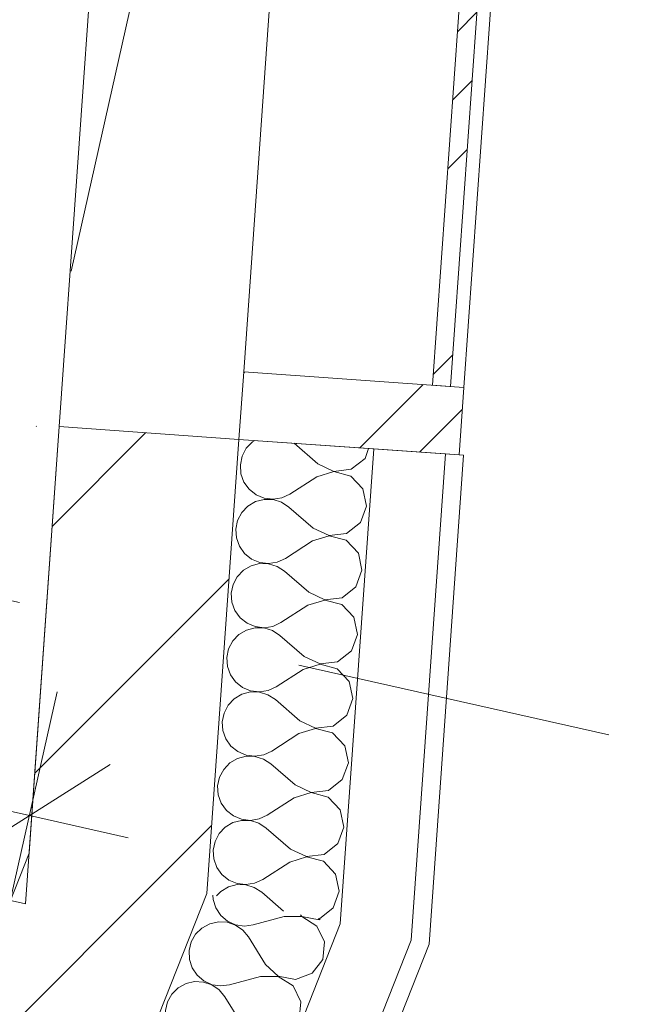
# Model space of a CAD drawing. Header units: millimetres. Extents: x -7213913 to -6935167, y 6129472 to 6353524.
# Tile 188 of 191: x -7186324 to -7185629, y 6170134 to 6171226. Entities that reach past the tile are written whole.
import ezdxf
from ezdxf.enums import TextEntityAlignment as Align

# ---------------------------------------------------------------- set-up
doc = ezdxf.new("R2010")
doc.units = ezdxf.units.MM
doc.header["$MEASUREMENT"] = 0
doc.set_wipeout_variables(frame=1)
doc.linetypes.add('Wipeout_Contour', pattern=[1000, 0, -1000])
doc.linetypes.add('Штрихпунктирная', pattern=[670.277762, 352.777767, -176.388884, 0, -141.111112])
for name, color, linetype in [('S - квартира_помещение.АР', 7, 'Continuous'), ('АР-Стены_внешние_.АР', 7, 'Continuous'), ('АР-Стены_Наружные ВИТРАЖ', 7, 'Continuous'), ('АР-Стены_Перегородки_межквартирные_200.АР', 7, 'Continuous'), ('АР-Чертеж-Оси_Осевые размеры.АР', 7, 'Continuous'), ('АР-Чертеж-Размеры.АР', 7, 'Continuous')]:
    doc.layers.add(name, color=color, linetype=linetype)
for name, color, linetype, lineweight in [('S - квартира_помещение.АР_Ном._пера__120', 7, 'Continuous', 0), ('АР-Стены_внешние_.АР_Ном._пера__1', 7, 'Continuous', 0), ('АР-Стены_Наружные ВИТРАЖ_Ном._пера__120', 7, 'Continuous', 0), ('АР-Стены_Перегородки_межквартирные_200.АР_Ном._пера__1', 7, 'Continuous', 15), ('АР-Чертеж-Оси_Осевые размеры.АР_Ном._пера__120', 7, 'Continuous', 0), ('АР-Чертеж-Размеры.АР_Ном._пера__1', 7, 'Continuous', 0), ('Паспорта Зон Archicad_Ном._пера__1', 7, 'Continuous', 0)]:
    doc.layers.add(name, color=color, linetype=linetype, lineweight=lineweight)
doc.styles.add('РЎР“Р•РќР•Р\xa0Р\x98Р\xa0_РЎРўР\x98Р›Р¬_1', font='txt')
doc.styles.add('РЎР“Р•РќР•Р\xa0Р\x98Р\xa0_РЎРўР\x98Р›Р¬_2', font='calibri.ttf')
doc.styles.add('РЎР“Р•РќР•Р\xa0Р\x98Р\xa0_РЎРўР\x98Р›Р¬_3', font='GOST_Common.ttf')
doc.styles.add('РЎР“Р•РќР•Р\xa0Р\x98Р\xa0_РЎРўР\x98Р›Р¬_5', font='GOTHIC.TTF')
doc.dimstyles.new('СГЕНЕРИР_СТИЛЬ__4', dxfattribs={"dimtxt": 200, "dimasz": 142.5, "dimexe": 0.18, "dimexo": 0.0625, "dimgap": 0, "dimtad": 1, "dimdec": 0, "dimzin": 0, "dimdsep": 46, "dimtxsty": 'РЎР“Р•РќР•Р\xa0Р\x98Р\xa0_РЎРўР\x98Р›Р¬_3', "dimblk": 'ARROWHEAD_6', "dimblk1": 'ARROWHEAD_6', "dimblk2": 'ARROWHEAD_6', "dimcen": 0.09, "dimse1": 1, "dimse2": 1, "dimclrd": 7, "dimclre": 7, "dimclrt": 7, "dimazin": 0, "dimtfac": 1, "dimtdec": 4, "dimtmove": 0, "dimatfit": 3, "dimfxl": 1, "dimtolj": 1, "dimtzin": 0, "dimarcsym": 0})
pattern_1 = [(45, (-6566190.34, 6562677.8), (-176.776695, 176.776695), []), (45, (-6566225.7, 6562713.15), (-176.776695, 176.776695), []), (45, (-6566261.05, 6562748.5), (-176.776695, 176.776695), [])]
pattern_2 = [(45, (-6566190.34, 6562677.8), (-127.279217, 127.279217), [])]

# ---------------------------------------------------------------- blocks, each defined once
blk = doc.blocks.new('Кухня-столовая_1_4_1', base_point=(-7189863, 6171744.4))
at = {"layer": 'S - квартира_помещение.АР_Ном._пера__120', "color": 7, "linetype": 'Continuous', "lineweight": 0, "flags": 128}
blk.add_lwpolyline([(-7193758.1, 6172664.1), (-7191416.4, 6172138.2), (-7191576.4, 6171426.1), (-7190722.6, 6171234.4), (-7186318, 6170245.1), (-7186280.6, 6170774.7), (-7186280.6, 6170774.7), (-7186104.1, 6173271.8), (-7188698.3, 6173854.5), (-7193260.6, 6174879.1)], close=True, dxfattribs=at)
at = {"layer": 'Паспорта Зон Archicad_Ном._пера__1', "color": 7, "lineweight": 0, "style": 'РЎР“Р•РќР•Р\xa0Р\x98Р\xa0_РЎРўР\x98Р›Р¬_1'}
blk.add_attdef('ROOM_NUMBER', text='', height=250, rotation=347.3417, dxfattribs=at).set_placement((-7187971.5, 6171826.9), align=Align.MIDDLE_CENTER)
at = {"layer": 'Паспорта Зон Archicad_Ном._пера__1', "color": 7, "lineweight": 0, "style": 'РЎР“Р•РќР•Р\xa0Р\x98Р\xa0_РЎРўР\x98Р›Р¬_2'}
blk.add_attdef('ROOM_AREA', text='', height=200, rotation=347.3417, dxfattribs=at).set_placement((-7186365.8, 6170752.7), align=Align.MIDDLE_RIGHT)
blk = doc.blocks.new('Навесная Стена_33_1', base_point=(-6566190.3, 6562677.8))
at = {"layer": 'АР-Стены_Наружные ВИТРАЖ_Ном._пера__120', "color": 7, "linetype": 'Continuous', "lineweight": 0, "flags": 128}
for points in [[(-7186013.3, 6171720.7), (-7186075.8, 6170835.4)], [(-7185768.9, 6171703.4), (-7185831.4, 6170818.1)]]:
    blk.add_lwpolyline(points, dxfattribs=at)
at = {"color": 254, "linetype": 'Wipeout_Contour', "lineweight": 0, "ltscale": 37888375.72954094}
blk.add_wipeout([(-7185846.4, 6170819.2), (-7185783.8, 6171704.5), (-7185803.8, 6171705.9), (-7185866.3, 6170820.6)], dxfattribs=at).dxf.layer = 'АР-Стены_Наружные ВИТРАЖ'
at = {"layer": 'АР-Стены_Наружные ВИТРАЖ', "linetype": 'Continuous', "lineweight": 0, "true_color": 0x000000}
h = blk.add_hatch(dxfattribs=at)
h.set_pattern_fill('АЛЮМИНИЙ_0001', color=18, style=0, pattern_type=2)
h.set_pattern_definition(pattern_1)
h.paths.add_polyline_path([(-7185846.4, 6170819.2), (-7185783.8, 6171704.5), (-7185803.8, 6171705.9), (-7185866.3, 6170820.6)])
at = {"layer": 'АР-Стены_Наружные ВИТРАЖ_Ном._пера__120', "color": 7, "linetype": 'Continuous', "lineweight": 0, "flags": 128}
blk.add_lwpolyline([(-7185846.4, 6170819.2), (-7185866.3, 6170820.6), (-7185803.8, 6171705.9), (-7185783.8, 6171704.5)], close=True, dxfattribs=at)
at = {"color": 254, "linetype": 'Wipeout_Contour', "lineweight": 0, "ltscale": 37887540.59897482}
blk.add_wipeout([(-7185831.4, 6170818.1), (-7186075.8, 6170835.4), (-7186081.1, 6170760.6), (-7185836.7, 6170743.3)], dxfattribs=at).dxf.layer = 'АР-Стены_Наружные ВИТРАЖ'
at = {"layer": 'АР-Стены_Наружные ВИТРАЖ', "linetype": 'Continuous', "lineweight": 0, "true_color": 0x000000}
h = blk.add_hatch(dxfattribs=at)
h.set_pattern_fill('АЛЮМИНИЙ_0001', color=18, style=0, pattern_type=2)
h.set_pattern_definition(pattern_1)
h.paths.add_polyline_path([(-7185831.4, 6170818.1), (-7186075.8, 6170835.4), (-7186081.1, 6170760.6), (-7185836.7, 6170743.3)])
at = {"layer": 'АР-Стены_Наружные ВИТРАЖ_Ном._пера__120', "color": 7, "linetype": 'Continuous', "lineweight": 0, "flags": 128}
blk.add_lwpolyline([(-7185831.4, 6170818.1), (-7185836.7, 6170743.3), (-7186081.1, 6170760.6), (-7186075.8, 6170835.4)], close=True, dxfattribs=at)
blk = doc.blocks.new('Стена_130_1', base_point=(-7186180.8, 6170767.6))
at = {"layer": 'АР-Стены_Перегородки_межквартирные_200.АР', "linetype": 'Continuous', "lineweight": 0, "true_color": 0x000000}
h = blk.add_hatch(dxfattribs=at)
h.set_pattern_fill('БЛОКИ_БЕТОННЫЕ_ЭФФЕКТИВН_78', color=18, style=0, pattern_type=2)
h.set_pattern_definition(pattern_2)
h.paths.add_polyline_path([(-7186280.6, 6170774.7), (-7186314, 6170301.4), (-7186116.7, 6170256.5), (-7186081.1, 6170760.6)])
at = {"layer": 'АР-Стены_Перегородки_межквартирные_200.АР_Ном._пера__1', "color": 7, "linetype": 'Continuous', "lineweight": 15, "flags": 128}
for points in [[(-7186280.6, 6170774.7), (-7186314, 6170301.4)], [(-7186081.1, 6170760.6), (-7186280.6, 6170774.7)], [(-7186116.7, 6170256.5), (-7186081.1, 6170760.6)]]:
    blk.add_lwpolyline(points, dxfattribs=at)
blk = doc.blocks.new('Стена_131_1', base_point=(-7186215.3, 6170279))
at = {"layer": 'АР-Стены_Перегородки_межквартирные_200.АР', "linetype": 'Continuous', "lineweight": 0, "true_color": 0x000000}
h = blk.add_hatch(dxfattribs=at)
h.set_pattern_fill('БЛОКИ_БЕТОННЫЕ_ЭФФЕКТИВН_78', color=18, style=0, pattern_type=2)
h.set_pattern_definition(pattern_2)
h.paths.add_polyline_path([(-7186314, 6170301.4), (-7186489, 6169859), (-7186303, 6169785.5), (-7186116.7, 6170256.5)])
at = {"layer": 'АР-Стены_Перегородки_межквартирные_200.АР_Ном._пера__1', "color": 7, "linetype": 'Continuous', "lineweight": 15, "flags": 128}
for points in [[(-7186314, 6170301.4), (-7186489, 6169859)], [(-7186303, 6169785.5), (-7186116.7, 6170256.5)], [(-7186489, 6169859), (-7186303, 6169785.5)]]:
    blk.add_lwpolyline(points, dxfattribs=at)
blk = doc.blocks.new('*X619', base_point=(-6566190.3, 6562677.8))
at = {"layer": 'АР-Стены_внешние_.АР_Ном._пера__1', "color": 7, "linetype": 'Continuous', "lineweight": 0}
for p, q in [((-7186072.9, 6170750.7), (-7186077.5, 6170742)), ((-7186066, 6170757.8), (-7186072.9, 6170750.7)), ((-7186063.4, 6170759.3), (-7186066, 6170757.8)), ((-7185993.5, 6170733.4), (-7186019.9, 6170756.2)), ((-7185941.1, 6170739.5), (-7185937.2, 6170750.4)), ((-7186077.5, 6170742), (-7186079.5, 6170732.3)), ((-7185956.4, 6170727.4), (-7185941.1, 6170739.5)), ((-7186079.5, 6170732.3), (-7186078.8, 6170722.5)), ((-7185993.5, 6170733.4), (-7185975.8, 6170725.1)), ((-7186078.8, 6170722.5), (-7186075.5, 6170713.2)), ((-7185994.5, 6170719.1), (-7186024.5, 6170699.8)), ((-7185975.8, 6170724.8), (-7185994.5, 6170719.1)), ((-7185975.8, 6170725.1), (-7185956.4, 6170727.4)), ((-7185957, 6170719.9), (-7185975.8, 6170724.8)), ((-7185943.5, 6170705.7), (-7185957, 6170719.9)), ((-7186075.5, 6170713.2), (-7186069.8, 6170705.2)), ((-7185939.5, 6170686.6), (-7185943.5, 6170705.7)), ((-7186069.8, 6170705.2), (-7186062.1, 6170699.1)), ((-7186062.1, 6170699.1), (-7186053, 6170695.3)), ((-7186053, 6170695.3), (-7186043.2, 6170694.1)), ((-7186043.2, 6170694.1), (-7186033.4, 6170695.6)), ((-7186033.4, 6170695.6), (-7186024.5, 6170699.8)), ((-7186071.1, 6170686.5), (-7186077.9, 6170679.4)), ((-7186062.6, 6170691.5), (-7186071.1, 6170686.5)), ((-7186053.1, 6170694), (-7186062.6, 6170691.5)), ((-7186043.2, 6170693.8), (-7186053.1, 6170694)), ((-7186033.8, 6170690.9), (-7186043.2, 6170693.8)), ((-7186025.5, 6170685.5), (-7186033.8, 6170690.9)), ((-7185998.5, 6170662.1), (-7186025.5, 6170685.5)), ((-7185946.2, 6170668.3), (-7185939.5, 6170686.6)), ((-7186077.9, 6170679.4), (-7186082.5, 6170670.7)), ((-7186082.5, 6170670.7), (-7186084.5, 6170661.1)), ((-7185998.5, 6170662.1), (-7185980.8, 6170653.9)), ((-7185961.5, 6170656.1), (-7185946.2, 6170668.3)), ((-7186084.5, 6170661.1), (-7186083.9, 6170651.2)), ((-7186083.9, 6170651.2), (-7186080.5, 6170642)), ((-7185980.9, 6170653.6), (-7185999.5, 6170647.9)), ((-7185962, 6170648.6), (-7185980.9, 6170653.6)), ((-7185980.8, 6170653.9), (-7185961.5, 6170656.1)), ((-7186080.5, 6170642), (-7186074.8, 6170633.9)), ((-7185999.5, 6170647.9), (-7186029.5, 6170628.5)), ((-7185948.5, 6170634.5), (-7185962, 6170648.6)), ((-7186074.8, 6170633.9), (-7186067.1, 6170627.8)), ((-7185944.5, 6170615.4), (-7185948.5, 6170634.5)), ((-7186067.6, 6170620.3), (-7186076.1, 6170615.3)), ((-7186058.1, 6170622.8), (-7186067.6, 6170620.3)), ((-7186067.1, 6170627.8), (-7186058, 6170624)), ((-7186048.2, 6170622.6), (-7186058.1, 6170622.8)), ((-7186058, 6170624), (-7186048.2, 6170622.8)), ((-7186048.2, 6170622.8), (-7186038.5, 6170624.4)), ((-7186038.8, 6170619.6), (-7186048.2, 6170622.6)), ((-7186030.5, 6170614.3), (-7186038.8, 6170619.6)), ((-7186038.5, 6170624.4), (-7186029.5, 6170628.5)), ((-7186082.9, 6170608.2), (-7186087.5, 6170599.5)), ((-7186076.1, 6170615.3), (-7186082.9, 6170608.2)), ((-7186003.6, 6170590.9), (-7186030.5, 6170614.3)), ((-7185951.2, 6170597), (-7185944.5, 6170615.4)), ((-7186087.5, 6170599.5), (-7186089.6, 6170589.8)), ((-7185966.5, 6170584.9), (-7185951.2, 6170597)), ((-7186089.6, 6170589.8), (-7186088.9, 6170580)), ((-7186003.6, 6170590.9), (-7185985.9, 6170582.6)), ((-7186088.9, 6170580), (-7186085.6, 6170570.7)), ((-7186004.6, 6170576.6), (-7186034.6, 6170557.3)), ((-7185985.9, 6170582.3), (-7186004.6, 6170576.6)), ((-7185985.9, 6170582.6), (-7185966.5, 6170584.9)), ((-7185967, 6170577.4), (-7185985.9, 6170582.3)), ((-7185953.6, 6170563.2), (-7185967, 6170577.4)), ((-7186085.6, 6170570.7), (-7186079.8, 6170562.7)), ((-7186079.8, 6170562.7), (-7186072.1, 6170556.6)), ((-7186072.1, 6170556.6), (-7186063, 6170552.8)), ((-7186063, 6170552.8), (-7186053.2, 6170551.6)), ((-7186053.2, 6170551.6), (-7186043.5, 6170553.1)), ((-7186043.5, 6170553.1), (-7186034.6, 6170557.3)), ((-7185949.6, 6170544.1), (-7185953.6, 6170563.2)), ((-7186081.1, 6170544), (-7186088, 6170536.9)), ((-7186072.7, 6170549), (-7186081.1, 6170544)), ((-7186063.1, 6170551.5), (-7186072.7, 6170549)), ((-7186053.3, 6170551.3), (-7186063.1, 6170551.5)), ((-7186043.8, 6170548.4), (-7186053.3, 6170551.3)), ((-7186035.6, 6170543), (-7186043.8, 6170548.4)), ((-7186008.6, 6170519.6), (-7186035.6, 6170543)), ((-7185956.2, 6170525.8), (-7185949.6, 6170544.1)), ((-7186088, 6170536.9), (-7186092.6, 6170528.2)), ((-7186092.6, 6170528.2), (-7186094.6, 6170518.6)), ((-7185971.5, 6170513.6), (-7185956.2, 6170525.8)), ((-7186094.6, 6170518.6), (-7186093.9, 6170508.7)), ((-7185990.9, 6170511.1), (-7186009.6, 6170505.4)), ((-7186008.6, 6170519.6), (-7185990.9, 6170511.4)), ((-7185990.9, 6170511.4), (-7185971.5, 6170513.6)), ((-7185972.1, 6170506.1), (-7185990.9, 6170511.1)), ((-7186093.9, 6170508.7), (-7186090.6, 6170499.5)), ((-7186090.6, 6170499.5), (-7186084.9, 6170491.4)), ((-7186009.6, 6170505.4), (-7186039.6, 6170486)), ((-7185958.6, 6170492), (-7185972.1, 6170506.1)), ((-7186084.9, 6170491.4), (-7186077.2, 6170485.3)), ((-7185954.6, 6170472.9), (-7185958.6, 6170492)), ((-7186077.7, 6170477.8), (-7186086.2, 6170472.8)), ((-7186068.1, 6170480.3), (-7186077.7, 6170477.8)), ((-7186077.2, 6170485.3), (-7186068.1, 6170481.5)), ((-7186068.1, 6170481.5), (-7186058.3, 6170480.3)), ((-7186058.3, 6170480), (-7186068.1, 6170480.3)), ((-7186058.3, 6170480.3), (-7186048.5, 6170481.9)), ((-7186048.9, 6170477.1), (-7186058.3, 6170480)), ((-7186040.6, 6170471.8), (-7186048.9, 6170477.1)), ((-7186048.5, 6170481.9), (-7186039.6, 6170486)), ((-7186093, 6170465.7), (-7186097.6, 6170456.9)), ((-7186086.2, 6170472.8), (-7186093, 6170465.7)), ((-7186013.6, 6170448.4), (-7186040.6, 6170471.8)), ((-7185961.3, 6170454.5), (-7185954.6, 6170472.9)), ((-7186097.6, 6170456.9), (-7186099.6, 6170447.3)), ((-7185976.6, 6170442.4), (-7185961.3, 6170454.5)), ((-7186099.6, 6170447.3), (-7186099, 6170437.5)), ((-7186013.6, 6170448.4), (-7185995.9, 6170440.1)), ((-7186099, 6170437.5), (-7186095.6, 6170428.2)), ((-7186014.6, 6170434.1), (-7186044.6, 6170414.8)), ((-7185996, 6170439.8), (-7186014.6, 6170434.1)), ((-7185977.1, 6170434.9), (-7185996, 6170439.8)), ((-7185995.9, 6170440.1), (-7185976.6, 6170442.4)), ((-7185963.6, 6170420.7), (-7185977.1, 6170434.9)), ((-7186095.6, 6170428.2), (-7186089.9, 6170420.2)), ((-7186089.9, 6170420.2), (-7186082.2, 6170414.1)), ((-7186082.2, 6170414.1), (-7186073.1, 6170410.3)), ((-7186053.6, 6170410.6), (-7186044.6, 6170414.8)), ((-7185959.6, 6170401.6), (-7185963.6, 6170420.7)), ((-7186091.2, 6170401.5), (-7186098, 6170394.4)), ((-7186082.7, 6170406.5), (-7186091.2, 6170401.5)), ((-7186073.2, 6170409), (-7186082.7, 6170406.5)), ((-7186063.3, 6170408.8), (-7186073.2, 6170409)), ((-7186073.1, 6170410.3), (-7186063.3, 6170409.1)), ((-7186063.3, 6170409.1), (-7186053.6, 6170410.6)), ((-7186053.9, 6170405.9), (-7186063.3, 6170408.8)), ((-7186045.6, 6170400.5), (-7186053.9, 6170405.9)), ((-7186018.7, 6170377.1), (-7186045.6, 6170400.5)), ((-7185966.3, 6170383.3), (-7185959.6, 6170401.6)), ((-7186098, 6170394.4), (-7186102.6, 6170385.7)), ((-7186102.6, 6170385.7), (-7186104.7, 6170376.1)), ((-7185981.6, 6170371.1), (-7185966.3, 6170383.3)), ((-7186104.7, 6170376.1), (-7186104, 6170366.2)), ((-7186001, 6170368.6), (-7186019.7, 6170362.9)), ((-7186018.7, 6170377.1), (-7186001, 6170368.9)), ((-7186001, 6170368.9), (-7185981.6, 6170371.1)), ((-7185982.1, 6170363.6), (-7186001, 6170368.6)), ((-7186104, 6170366.2), (-7186100.7, 6170357)), ((-7186100.7, 6170357), (-7186094.9, 6170348.9)), ((-7186019.7, 6170362.9), (-7186049.7, 6170343.5)), ((-7185968.7, 6170349.5), (-7185982.1, 6170363.6)), ((-7186094.9, 6170348.9), (-7186087.2, 6170342.8)), ((-7185964.7, 6170330.4), (-7185968.7, 6170349.5)), ((-7186087.7, 6170335.3), (-7186096.2, 6170330.3)), ((-7186078.2, 6170337.8), (-7186087.7, 6170335.3)), ((-7186087.2, 6170342.8), (-7186078.1, 6170339)), ((-7186068.4, 6170337.5), (-7186078.2, 6170337.8)), ((-7186078.1, 6170339), (-7186068.3, 6170337.8)), ((-7186058.9, 6170334.6), (-7186068.4, 6170337.5)), ((-7186068.3, 6170337.8), (-7186058.6, 6170339.4)), ((-7186050.7, 6170329.3), (-7186058.9, 6170334.6)), ((-7186058.6, 6170339.4), (-7186049.7, 6170343.5)), ((-7186096.2, 6170330.3), (-7186103, 6170323.2)), ((-7186023.7, 6170305.9), (-7186050.7, 6170329.3)), ((-7185971.3, 6170312), (-7185964.7, 6170330.4)), ((-7186107.6, 6170314.4), (-7186109.7, 6170304.8)), ((-7186103, 6170323.2), (-7186107.6, 6170314.4)), ((-7186109.7, 6170304.8), (-7186109, 6170295)), ((-7186023.7, 6170305.9), (-7186006, 6170297.6)), ((-7185986.6, 6170299.9), (-7185971.3, 6170312)), ((-7186109, 6170295), (-7186105.7, 6170285.7)), ((-7186024.7, 6170291.6), (-7186054.7, 6170272.3)), ((-7186006, 6170297.3), (-7186024.7, 6170291.6)), ((-7186006, 6170297.6), (-7185986.6, 6170299.9)), ((-7185987.1, 6170292.4), (-7186006, 6170297.3)), ((-7185973.7, 6170278.2), (-7185987.1, 6170292.4)), ((-7186105.7, 6170285.7), (-7186100, 6170277.7)), ((-7186100, 6170277.7), (-7186092.2, 6170271.6)), ((-7186092.2, 6170271.6), (-7186083.2, 6170267.8)), ((-7186063.6, 6170268.1), (-7186054.7, 6170272.3)), ((-7185969.7, 6170259.1), (-7185973.7, 6170278.2)), ((-7186101.3, 6170259), (-7186106, 6170254.1)), ((-7186092.8, 6170264), (-7186101.3, 6170259)), ((-7186083.2, 6170266.5), (-7186092.8, 6170264)), ((-7186083.2, 6170267.8), (-7186073.4, 6170266.6)), ((-7186073.4, 6170266.3), (-7186083.2, 6170266.5)), ((-7186073.4, 6170266.6), (-7186063.6, 6170268.1)), ((-7186064, 6170263.4), (-7186073.4, 6170266.3)), ((-7186055.7, 6170258), (-7186064, 6170263.4)), ((-7186031.7, 6170237.2), (-7186055.7, 6170258)), ((-7185976.3, 6170240.8), (-7185969.7, 6170259.1)), ((-7185991.6, 6170228.6), (-7185976.3, 6170240.8)), ((-7185993.2, 6170228.5), (-7185991.6, 6170228.6))]:
    blk.add_line(p, q, dxfattribs=at)
blk = doc.blocks.new('Стена_319_1', base_point=(-7186081.1, 6170760.6))
at = {"layer": 'АР-Стены_внешние_.АР_Ном._пера__1', "color": 7, "linetype": 'Continuous', "lineweight": 0}
for p, q in [((-7185968.7, 6170222.9), (-7185931.5, 6170750)), ((-7185889.8, 6170204.9), (-7185851.7, 6170744.4))]:
    blk.add_line(p, q, dxfattribs=at)
at = {"layer": 'АР-Стены_внешние_.АР_Ном._пера__1', "color": 7, "linetype": 'Continuous', "lineweight": 0, "flags": 128}
for points in [[(-7186081.1, 6170760.6), (-7186116.7, 6170256.5)], [(-7185931.5, 6170750), (-7186081.1, 6170760.6)], [(-7185851.7, 6170744.4), (-7185931.5, 6170750)], [(-7185870, 6170200.5), (-7185831.7, 6170743)], [(-7185831.7, 6170743), (-7185851.7, 6170744.4)]]:
    blk.add_lwpolyline(points, dxfattribs=at)
at = {"layer": 'АР-Стены_внешние_.АР', "color": 7, "lineweight": 0}
blk.add_blockref('*X619', (-6566190.3, 6562677.8), dxfattribs=at)
blk = doc.blocks.new('*X621', base_point=(-6566190.3, 6562677.8))
at = {"layer": 'АР-Стены_внешние_.АР_Ном._пера__1', "color": 7, "linetype": 'Continuous', "lineweight": 0}
for p, q in [((-7186109.9, 6170255), (-7186109.7, 6170249.9)), ((-7186109.7, 6170249.9), (-7186106.7, 6170240.6)), ((-7186106.7, 6170240.6), (-7186101.2, 6170232.4)), ((-7186103.9, 6170225.4), (-7186113.5, 6170223.2)), ((-7186094.1, 6170224.9), (-7186103.9, 6170225.4)), ((-7186101.2, 6170232.4), (-7186093.6, 6170226)), ((-7186093.6, 6170226), (-7186084.7, 6170221.9)), ((-7186030.7, 6170231.2), (-7186065.2, 6170221.8)), ((-7186011.2, 6170231), (-7186030.7, 6170231.2)), ((-7186012.9, 6170233), (-7186011.1, 6170231.2)), ((-7185994.7, 6170220.5), (-7186011.2, 6170231)), ((-7186011.1, 6170231.2), (-7185991.9, 6170227.6)), ((-7185991.9, 6170227.6), (-7185990.9, 6170227.9)), ((-7186122.2, 6170218.4), (-7186129.2, 6170211.5)), ((-7186113.5, 6170223.2), (-7186122.2, 6170218.4)), ((-7186084.8, 6170221.7), (-7186094.1, 6170224.9)), ((-7186076.7, 6170216.1), (-7186084.8, 6170221.7)), ((-7186084.7, 6170221.9), (-7186074.9, 6170220.5)), ((-7186070.4, 6170208.5), (-7186076.7, 6170216.1)), ((-7186074.9, 6170220.5), (-7186065.2, 6170221.8)), ((-7185986.1, 6170203), (-7185994.7, 6170220.5)), ((-7186129.2, 6170211.5), (-7186134.1, 6170202.9)), ((-7186051.7, 6170178), (-7186070.4, 6170208.5)), ((-7186134.1, 6170202.9), (-7186136.4, 6170193.3)), ((-7186136.4, 6170193.3), (-7186136, 6170183.5)), ((-7185988.1, 6170183.6), (-7185986.1, 6170203)), ((-7186136, 6170183.5), (-7186132.9, 6170174.1)), ((-7185999.9, 6170168.1), (-7185988.1, 6170183.6)), ((-7186132.9, 6170174.1), (-7186127.4, 6170166)), ((-7186051.7, 6170178), (-7186037.4, 6170164.8)), ((-7186127.4, 6170166), (-7186119.9, 6170159.6)), ((-7186119.9, 6170159.6), (-7186110.9, 6170155.5)), ((-7186057, 6170164.7), (-7186091.4, 6170155.3)), ((-7186037.5, 6170164.6), (-7186057, 6170164.7)), ((-7186021, 6170154.1), (-7186037.5, 6170164.6)), ((-7186037.4, 6170164.8), (-7186018.2, 6170161.1)), ((-7186018.2, 6170161.1), (-7185999.9, 6170168.1)), ((-7186148.5, 6170152), (-7186155.5, 6170145.1)), ((-7186139.8, 6170156.7), (-7186148.5, 6170152)), ((-7186130.2, 6170158.9), (-7186139.8, 6170156.7)), ((-7186120.4, 6170158.4), (-7186130.2, 6170158.9)), ((-7186111, 6170155.3), (-7186120.4, 6170158.4)), ((-7186102.9, 6170149.7), (-7186111, 6170155.3)), ((-7186110.9, 6170155.5), (-7186101.2, 6170154.1)), ((-7186096.7, 6170142), (-7186102.9, 6170149.7)), ((-7186101.2, 6170154.1), (-7186091.4, 6170155.3)), ((-7186012.4, 6170136.6), (-7186021, 6170154.1)), ((-7186155.5, 6170145.1), (-7186160.3, 6170136.5)), ((-7186078, 6170111.6), (-7186096.7, 6170142)), ((-7186160.3, 6170136.5), (-7186162.7, 6170126.9)), ((-7186162.7, 6170126.9), (-7186162.3, 6170117.1)), ((-7186014.3, 6170117.2), (-7186012.4, 6170136.6)), ((-7186162.3, 6170117.1), (-7186159.2, 6170107.7)), ((-7186026.2, 6170101.7), (-7186014.3, 6170117.2)), ((-7186159.2, 6170107.7), (-7186153.7, 6170099.5)), ((-7186078, 6170111.6), (-7186063.6, 6170098.4)), ((-7186153.7, 6170099.5), (-7186146.2, 6170093.2)), ((-7186083.2, 6170098.3), (-7186117.7, 6170088.9)), ((-7186063.7, 6170098.1), (-7186083.2, 6170098.3)), ((-7186047.2, 6170087.7), (-7186063.7, 6170098.1)), ((-7186063.6, 6170098.4), (-7186044.5, 6170094.7)), ((-7186044.5, 6170094.7), (-7186026.2, 6170101.7)), ((-7186174.7, 6170085.6), (-7186181.7, 6170078.7)), ((-7186166.1, 6170090.3), (-7186174.7, 6170085.6)), ((-7186156.5, 6170092.5), (-7186166.1, 6170090.3)), ((-7186146.7, 6170092), (-7186156.5, 6170092.5)), ((-7186137.3, 6170088.8), (-7186146.7, 6170092)), ((-7186146.2, 6170093.2), (-7186137.2, 6170089.1)), ((-7186129.2, 6170083.2), (-7186137.3, 6170088.8)), ((-7186137.2, 6170089.1), (-7186127.5, 6170087.6)), ((-7186123, 6170075.6), (-7186129.2, 6170083.2)), ((-7186127.5, 6170087.6), (-7186117.7, 6170088.9)), ((-7186038.7, 6170070.2), (-7186047.2, 6170087.7)), ((-7186181.7, 6170078.7), (-7186186.6, 6170070.1)), ((-7186104.3, 6170045.2), (-7186123, 6170075.6)), ((-7186186.6, 6170070.1), (-7186188.9, 6170060.5)), ((-7186040.6, 6170050.7), (-7186038.7, 6170070.2)), ((-7186188.9, 6170060.5), (-7186188.5, 6170050.7)), ((-7186188.5, 6170050.7), (-7186185.5, 6170041.3)), ((-7186052.5, 6170035.2), (-7186040.6, 6170050.7)), ((-7186185.5, 6170041.3), (-7186180, 6170033.1)), ((-7186104.3, 6170045.2), (-7186089.9, 6170032)), ((-7186180, 6170033.1), (-7186172.5, 6170026.7)), ((-7186109.5, 6170031.9), (-7186144, 6170022.5)), ((-7186090, 6170031.7), (-7186109.5, 6170031.9)), ((-7186073.5, 6170021.3), (-7186090, 6170031.7)), ((-7186089.9, 6170032), (-7186070.7, 6170028.3)), ((-7186070.7, 6170028.3), (-7186052.5, 6170035.2)), ((-7186201, 6170019.2), (-7186208, 6170012.2)), ((-7186192.4, 6170023.9), (-7186201, 6170019.2)), ((-7186182.8, 6170026.1), (-7186192.4, 6170023.9)), ((-7186172.9, 6170025.6), (-7186182.8, 6170026.1)), ((-7186163.6, 6170022.4), (-7186172.9, 6170025.6)), ((-7186172.5, 6170026.7), (-7186163.5, 6170022.7)), ((-7186155.5, 6170016.8), (-7186163.6, 6170022.4)), ((-7186163.5, 6170022.7), (-7186153.7, 6170021.2)), ((-7186153.7, 6170021.2), (-7186144, 6170022.5)), ((-7186065, 6170003.7), (-7186073.5, 6170021.3)), ((-7186208, 6170012.2), (-7186212.9, 6170003.7)), ((-7186149.2, 6170009.2), (-7186155.5, 6170016.8)), ((-7186130.5, 6169978.8), (-7186149.2, 6170009.2)), ((-7186212.9, 6170003.7), (-7186215.2, 6169994.1)), ((-7186066.9, 6169984.3), (-7186065, 6170003.7)), ((-7186215.2, 6169994.1), (-7186214.8, 6169984.2)), ((-7186214.8, 6169984.2), (-7186211.8, 6169974.9)), ((-7186211.8, 6169974.9), (-7186206.3, 6169966.7)), ((-7186130.5, 6169978.8), (-7186116.2, 6169965.6)), ((-7186078.8, 6169968.8), (-7186066.9, 6169984.3)), ((-7186206.3, 6169966.7), (-7186198.7, 6169960.3)), ((-7186135.8, 6169965.5), (-7186170.2, 6169956.1)), ((-7186116.3, 6169965.3), (-7186135.8, 6169965.5)), ((-7186099.8, 6169954.9), (-7186116.3, 6169965.3)), ((-7186116.2, 6169965.6), (-7186097, 6169961.9)), ((-7186097, 6169961.9), (-7186078.8, 6169968.8)), ((-7186227.3, 6169952.7), (-7186234.3, 6169945.8)), ((-7186218.6, 6169957.5), (-7186227.3, 6169952.7)), ((-7186209, 6169959.7), (-7186218.6, 6169957.5)), ((-7186199.2, 6169959.2), (-7186209, 6169959.7)), ((-7186189.9, 6169956), (-7186199.2, 6169959.2)), ((-7186198.7, 6169960.3), (-7186189.8, 6169956.3)), ((-7186181.8, 6169950.4), (-7186189.9, 6169956)), ((-7186189.8, 6169956.3), (-7186180, 6169954.8)), ((-7186180, 6169954.8), (-7186170.2, 6169956.1)), ((-7186091.2, 6169937.3), (-7186099.8, 6169954.9)), ((-7186234.3, 6169945.8), (-7186239.2, 6169937.2)), ((-7186175.5, 6169942.8), (-7186181.8, 6169950.4)), ((-7186156.8, 6169912.4), (-7186175.5, 6169942.8)), ((-7186239.2, 6169937.2), (-7186241.5, 6169927.7)), ((-7186093.2, 6169917.9), (-7186091.2, 6169937.3)), ((-7186241.5, 6169927.7), (-7186241.1, 6169917.8)), ((-7186241.1, 6169917.8), (-7186238, 6169908.4)), ((-7186238, 6169908.4), (-7186232.5, 6169900.3)), ((-7186156.8, 6169912.4), (-7186142.4, 6169899.1)), ((-7186105, 6169902.4), (-7186093.2, 6169917.9)), ((-7186232.5, 6169900.3), (-7186225, 6169893.9)), ((-7186162.1, 6169899.1), (-7186196.5, 6169889.6)), ((-7186142.6, 6169898.9), (-7186162.1, 6169899.1)), ((-7186126.1, 6169888.4), (-7186142.6, 6169898.9)), ((-7186142.4, 6169899.1), (-7186123.3, 6169895.5)), ((-7186123.3, 6169895.5), (-7186105, 6169902.4)), ((-7186253.6, 6169886.3), (-7186260.6, 6169879.4)), ((-7186244.9, 6169891.1), (-7186253.6, 6169886.3)), ((-7186235.3, 6169893.3), (-7186244.9, 6169891.1)), ((-7186225.5, 6169892.8), (-7186235.3, 6169893.3)), ((-7186216.1, 6169889.6), (-7186225.5, 6169892.8)), ((-7186225, 6169893.9), (-7186216, 6169889.8)), ((-7186208, 6169884), (-7186216.1, 6169889.6)), ((-7186216, 6169889.8), (-7186206.3, 6169888.4)), ((-7186206.3, 6169888.4), (-7186196.5, 6169889.6)), ((-7186117.5, 6169870.9), (-7186126.1, 6169888.4)), ((-7186260.6, 6169879.4), (-7186265.4, 6169870.8)), ((-7186201.8, 6169876.4), (-7186208, 6169884)), ((-7186183.1, 6169845.9), (-7186201.8, 6169876.4)), ((-7186265.4, 6169870.8), (-7186267.8, 6169861.2)), ((-7186119.4, 6169851.5), (-7186117.5, 6169870.9)), ((-7186267.8, 6169861.2), (-7186267.4, 6169851.4)), ((-7186267.4, 6169851.4), (-7186264.3, 6169842)), ((-7186183.1, 6169845.9), (-7186168.7, 6169832.7)), ((-7186131.3, 6169836), (-7186119.4, 6169851.5)), ((-7186264.3, 6169842), (-7186258.8, 6169833.9)), ((-7186258.8, 6169833.9), (-7186251.3, 6169827.5)), ((-7186188.3, 6169832.6), (-7186222.8, 6169823.2)), ((-7186168.8, 6169832.5), (-7186188.3, 6169832.6)), ((-7186152.3, 6169822), (-7186168.8, 6169832.5)), ((-7186168.7, 6169832.7), (-7186149.6, 6169829)), ((-7186149.6, 6169829), (-7186131.3, 6169836)), ((-7186271.2, 6169824.6), (-7186279.8, 6169819.9)), ((-7186261.6, 6169826.8), (-7186271.2, 6169824.6)), ((-7186251.8, 6169826.3), (-7186261.6, 6169826.8)), ((-7186242.4, 6169823.2), (-7186251.8, 6169826.3)), ((-7186251.3, 6169827.5), (-7186242.3, 6169823.4)), ((-7186234.3, 6169817.6), (-7186242.4, 6169823.2)), ((-7186242.3, 6169823.4), (-7186232.6, 6169822)), ((-7186232.6, 6169822), (-7186222.8, 6169823.2)), ((-7186143.8, 6169804.5), (-7186152.3, 6169822)), ((-7186286.8, 6169813), (-7186291.7, 6169804.4)), ((-7186279.8, 6169819.9), (-7186286.8, 6169813)), ((-7186228.1, 6169809.9), (-7186234.3, 6169817.6)), ((-7186209.4, 6169779.5), (-7186228.1, 6169809.9)), ((-7186291.7, 6169804.4), (-7186294, 6169794.8)), ((-7186145.7, 6169785.1), (-7186143.8, 6169804.5)), ((-7186294, 6169794.8), (-7186293.6, 6169785)), ((-7186293.6, 6169785), (-7186292.4, 6169781.3)), ((-7186209.4, 6169779.5), (-7186195, 6169766.3)), ((-7186157.6, 6169769.6), (-7186145.7, 6169785.1)), ((-7186214.6, 6169766.2), (-7186238.2, 6169759.8)), ((-7186195.1, 6169766), (-7186214.6, 6169766.2)), ((-7186195, 6169766.3), (-7186175.8, 6169762.6)), ((-7186175.8, 6169762.6), (-7186157.6, 6169769.6)), ((-7186178.6, 6169755.6), (-7186195.1, 6169766)), ((-7186170, 6169738.1), (-7186178.6, 6169755.6)), ((-7186170.6, 6169733.1), (-7186170, 6169738.1))]:
    blk.add_line(p, q, dxfattribs=at)
blk = doc.blocks.new('Стена_320_1', base_point=(-7186116.7, 6170256.5))
at = {"layer": 'АР-Стены_внешние_.АР_Ном._пера__1', "color": 7, "linetype": 'Continuous', "lineweight": 0}
for p, q in [((-7186163.5, 6169730.3), (-7185968.7, 6170222.9)), ((-7186089.2, 6169700.9), (-7185889.8, 6170204.9))]:
    blk.add_line(p, q, dxfattribs=at)
at = {"layer": 'АР-Стены_внешние_.АР_Ном._пера__1', "color": 7, "linetype": 'Continuous', "lineweight": 0, "flags": 128}
for points in [[(-7186116.7, 6170256.5), (-7186303, 6169785.5)], [(-7186070.6, 6169693.5), (-7185870, 6170200.5)], [(-7186163.5, 6169730.3), (-7186303, 6169785.5)], [(-7186089.2, 6169700.9), (-7186163.5, 6169730.3)], [(-7186070.6, 6169693.5), (-7186089.2, 6169700.9)]]:
    blk.add_lwpolyline(points, dxfattribs=at)
at = {"layer": 'АР-Стены_внешние_.АР', "color": 7, "lineweight": 0}
blk.add_blockref('*X621', (-6566190.3, 6562677.8), dxfattribs=at)
blk = doc.blocks.new('*D825', base_point=(-6566190.3, 6562677.8))
at = {"layer": 'АР-Чертеж-Размеры.АР_Ном._пера__1', "color": 7, "linetype": 'Continuous', "lineweight": 0, "transparency": 16777216}
for p, q in [((-7185027.2, 6170639.2), (-7185051.9, 6170529.4)), ((-7184995.1, 6170439.8), (-7185108.6, 6170619)), ((-7185189.1, 6170560.2), (-7184914.7, 6170498.6)), ((-7185051.9, 6170529.4), (-7185271, 6169553.7)), ((-7185327.8, 6169643.3), (-7185214.3, 6169464.1)), ((-7185408.2, 6169584.5), (-7185133.8, 6169522.9)), ((-7185271, 6169553.7), (-7185295.7, 6169443.9))]:
    blk.add_line(p, q, dxfattribs=at)
at = {"layer": 'АР-Чертеж-Размеры.АР_Ном._пера__1', "color": 7, "lineweight": 0, "transparency": 16777216, "insert": (-7185265.7, 6169759.8), "char_height": 200, "attachment_point": 7, "rotation": 77.3417, "style": 'РЎР“Р•РќР•Р\xa0Р\x98Р\xa0_РЎРўР\x98Р›Р¬_3'}
blk.add_mtext('\\A1;{\\pql;\\fGOST Common|b0|i0|c204|p0;\\W1.000000;1\xa0000}', dxfattribs=at)
blk = doc.blocks.new('ARROWHEAD_6')
at = {"color": 0, "linetype": 'Continuous', "lineweight": 0}
for p, q in [((-0.5, -0.5), (0.5, 0.5)), ((0, 0), (-1, 0))]:
    blk.add_line(p, q, dxfattribs=at)
blk = doc.blocks.new('*D1057', base_point=(-6566190.3, 6562677.8))
at = {"layer": 'АР-Чертеж-Размеры.АР_Ном._пера__1', "color": 7, "linetype": 'Continuous', "lineweight": 0, "transparency": 16777216}
for p, q in [((-7191524.4, 6171657.5), (-7191586, 6171383.1)), ((-7191465.6, 6171577), (-7191644.8, 6171463.5)), ((-7191555.2, 6171520.3), (-7191665, 6171544.9)), ((-7186313.6, 6170343.1), (-7191555.2, 6171520.3)), ((-7186282.8, 6170480.3), (-7186344.5, 6170205.8)), ((-7186403.2, 6170286.3), (-7186224, 6170399.8)), ((-7186203.9, 6170318.4), (-7186313.6, 6170343.1))]:
    blk.add_line(p, q, dxfattribs=at)
at = {"layer": 'АР-Чертеж-Размеры.АР_Ном._пера__1', "color": 7, "lineweight": 0, "transparency": 16777216, "insert": (-7189235.9, 6171040.4), "char_height": 200, "attachment_point": 7, "rotation": 347.3417, "style": 'РЎР“Р•РќР•Р\xa0Р\x98Р\xa0_РЎРўР\x98Р›Р¬_3'}
blk.add_mtext('\\A1;{\\pql;\\fGOST Common|b0|i0|c204|p0;\\W1.000000;5\xa0372}', dxfattribs=at)
blk = doc.blocks.new('Стандартный Маркер Сетки[120]_1', base_point=(-7209883.2, 6175870.7))
at = {"layer": 'АР-Чертеж-Оси_Осевые размеры.АР_Ном._пера__120', "color": 7, "linetype": 'Штрихпунктирная', "lineweight": 0}
blk.add_line((-7208907.5, 6175651.5), (-7184807, 6170238.7), dxfattribs=at)
at = {"layer": 'АР-Чертеж-Оси_Осевые размеры.АР_Ном._пера__120', "color": 7, "lineweight": 0, "style": 'РЎР“Р•РќР•Р\xa0Р\x98Р\xa0_РЎРўР\x98Р›Р¬_5'}
blk.add_attdef('AC_MarkerText_1', text='', height=350, rotation=347.3417, dxfattribs=at).set_placement((-7210301.2, 6176161.3), align=Align.TOP_CENTER)
blk = doc.blocks.new('Стандартный Маркер Сетки[187]_1', base_point=(-7209883.2, 6175870.7))
at = {"layer": 'АР-Чертеж-Оси_Осевые размеры.АР_Ном._пера__120', "color": 7, "linetype": 'Штрихпунктирная', "lineweight": 0}
blk.add_line((-7208907.5, 6175651.5), (-7184807, 6170238.7), dxfattribs=at)
at = {"layer": 'АР-Чертеж-Оси_Осевые размеры.АР_Ном._пера__120', "color": 7, "lineweight": 0, "style": 'РЎР“Р•РќР•Р\xa0Р\x98Р\xa0_РЎРўР\x98Р›Р¬_5'}
blk.add_attdef('AC_MarkerText_1', text='', height=350, rotation=347.3417, dxfattribs=at).set_placement((-7210301.2, 6176161.3), align=Align.TOP_CENTER)
blk = doc.blocks.new('Стандартный Маркер Сетки[203]_1', base_point=(-7179800.8, 6199738.6))
at = {"layer": 'АР-Чертеж-Оси_Осевые размеры.АР_Ном._пера__120', "color": 7, "linetype": 'Штрихпунктирная', "lineweight": 0}
blk.add_line((-7180020, 6198762.9), (-7194792, 6132990.9), dxfattribs=at)
at = {"layer": 'АР-Чертеж-Оси_Осевые размеры.АР_Ном._пера__120', "color": 7, "lineweight": 0, "style": 'РЎР“Р•РќР•Р\xa0Р\x98Р\xa0_РЎРўР\x98Р›Р¬_5'}
blk.add_attdef('AC_MarkerText_1', text='', height=350, rotation=347.3417, dxfattribs=at).set_placement((-7195050.8, 6131708.4), align=Align.TOP_CENTER)

msp = doc.modelspace()

# ---------------------------------------------------------------- linework, layer by layer
at = {"layer": 'S - квартира_помещение.АР', "color": 254, "linetype": 'Continuous', "lineweight": 0, "true_color": 0xd8d8d8, "flags": 128}
msp.add_lwpolyline([(-7193758.1, 6172664.1), (-7191416.4, 6172138.2), (-7191576.4, 6171426.1), (-7190722.6, 6171234.4), (-7186318, 6170245.1), (-7186280.6, 6170774.7), (-7186280.6, 6170774.7), (-7186104.1, 6173271.8), (-7188698.3, 6173854.5), (-7193260.6, 6174879.1)], close=True, dxfattribs=at)

# ---------------------------------------------------------------- block references
at = {"layer": 'S - квартира_помещение.АР', "color": 7, "linetype": 'Continuous', "lineweight": 0}
msp.add_blockref('Кухня-столовая_1_4_1', (-7189863, 6171744.4), dxfattribs=at)
at = {"layer": 'АР-Стены_внешние_.АР', "color": 7, "lineweight": 0}
msp.add_blockref('Стена_320_1', (-7186116.7, 6170256.5), dxfattribs=at)
at = {"layer": 'АР-Стены_Наружные ВИТРАЖ', "linetype": 'Continuous', "lineweight": 0}
msp.add_blockref('Навесная Стена_33_1', (-6566190.3, 6562677.8), dxfattribs=at)
at = {"layer": 'АР-Стены_Перегородки_межквартирные_200.АР', "color": 7, "lineweight": 0}
msp.add_blockref('Стена_131_1', (-7186215.3, 6170279), dxfattribs=at)

# ---------------------------------------------------------------- dimensions: what is measured, and where the dimension line sits
at = {"layer": 'АР-Чертеж-Размеры.АР', "color": 7, "linetype": 'Continuous', "lineweight": 0}
for base, p1, p2, angle, picture, middle, turn in [((-7191555.2, 6171520.3), (-7186334.8, 6170248.9), (-7191576.4, 6171426.1), 167.3417, '*D1057', (-7188879.2, 6171062.8), 347.3417), ((-7185271, 6169553.7), (-7185539.7, 6170639), (-7185758.9, 6169663.2), 257.3417, '*D825', (-7185288.1, 6170116.5), 77.3417)]:
    dim = msp.add_linear_dim(base=base, p1=p1, p2=p2, angle=angle, dimstyle='СГЕНЕРИР_СТИЛЬ__4', dxfattribs=at)
    dim.commit()
    dim.dimension.update_dxf_attribs({"geometry": picture, "text_midpoint": middle, "dimtype": 160, "text_rotation": turn})

# ---------------------------------------------------------------- next in the draw order: block references
at = {"layer": 'АР-Стены_внешние_.АР', "color": 7, "lineweight": 0}
msp.add_blockref('Стена_319_1', (-7186081.1, 6170760.6), dxfattribs=at)
at = {"layer": 'АР-Стены_Перегородки_межквартирные_200.АР', "color": 7, "lineweight": 0}
msp.add_blockref('Стена_130_1', (-7186180.8, 6170767.6), dxfattribs=at)
at = {"layer": 'АР-Чертеж-Оси_Осевые размеры.АР', "color": 8, "linetype": 'Continuous', "lineweight": 15}
for name, p in [('Стандартный Маркер Сетки[203]_1', (-7179800.8, 6199738.6)), ('Стандартный Маркер Сетки[120]_1', (-7209883.2, 6175870.7)), ('Стандартный Маркер Сетки[187]_1', (-7209883.2, 6175870.7))]:
    msp.add_blockref(name, p, dxfattribs=at)

doc.saveas('drawing.dxf')
